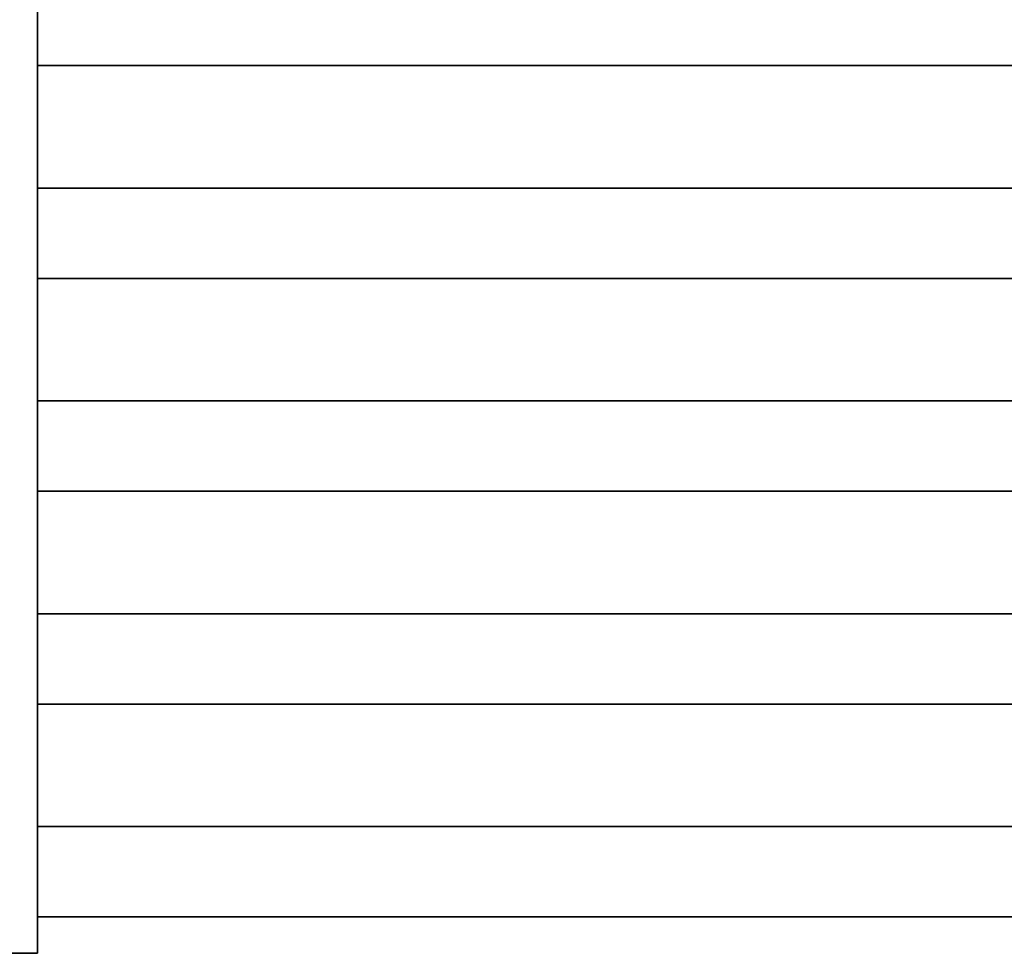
# Model space of a CAD drawing. Header units: millimetres. Extents: x 1279 to 58476, y -6899 to 74987.
# Tile 44 of 157: x 8734 to 9011, y -3573 to -3309. Entities that reach past the tile are written whole.
import ezdxf

# ---------------------------------------------------------------- set-up
doc = ezdxf.new("R2010")
doc.units = ezdxf.units.MM
doc.layers.add('UT_ZAŘÍZENÍ - OT', color=3, linetype='Continuous', lineweight=35)

msp = doc.modelspace()

# ---------------------------------------------------------------- linework, layer by layer
at = {"layer": 'UT_ZAŘÍZENÍ - OT', "linetype": 'Continuous'}
for p, q in [((8738.83, -1752.53), (8738.83, -3572.53)), ((9238.83, -3322.26), (8738.83, -3322.26)), ((9238.83, -3322.26), (8738.83, -3322.26)), ((9238.83, -3322.26), (8738.83, -3322.26)), ((9238.83, -3322.26), (8738.83, -3322.26)), ((9238.83, -3322.26), (8738.83, -3322.26)), ((9238.83, -3322.26), (8738.83, -3322.26)), ((9238.83, -3322.26), (8738.83, -3322.26)), ((9238.83, -3322.26), (8738.83, -3322.26)), ((9238.83, -3322.26), (8738.83, -3322.26)), ((9238.83, -3322.26), (8738.83, -3322.26)), ((9238.83, -3322.26), (8738.83, -3322.26)), ((9238.83, -3322.26), (8738.83, -3322.26)), ((9238.83, -3322.26), (8738.83, -3322.26)), ((9238.83, -3322.26), (8738.83, -3322.26)), ((9238.83, -3322.26), (8738.83, -3322.26)), ((9238.83, -3322.26), (8738.83, -3322.26)), ((9238.83, -3322.26), (8738.83, -3322.26)), ((9238.83, -3322.26), (8738.83, -3322.26)), ((9238.83, -3322.26), (8738.83, -3322.26)), ((9238.83, -3322.26), (8738.83, -3322.26)), ((9238.83, -3322.26), (8738.83, -3322.26)), ((9238.83, -3322.26), (8738.83, -3322.26)), ((9238.83, -3322.26), (8738.83, -3322.26)), ((9238.83, -3322.26), (8738.83, -3322.26)), ((9238.83, -3322.26), (8738.83, -3322.26)), ((9238.83, -3322.26), (8738.83, -3322.26)), ((9238.83, -3322.26), (8738.83, -3322.26)), ((9238.83, -3322.26), (8738.83, -3322.26)), ((9238.83, -3322.26), (8738.83, -3322.26)), ((9238.83, -3322.26), (8738.83, -3322.26)), ((9238.83, -3322.26), (8738.83, -3322.26)), ((9238.83, -3322.26), (8738.83, -3322.26)), ((9238.83, -3322.26), (8738.83, -3322.26)), ((9238.83, -3322.26), (8738.83, -3322.26)), ((9238.83, -3356.8), (8738.83, -3356.8)), ((9238.83, -3356.8), (8738.83, -3356.8)), ((9238.83, -3356.8), (8738.83, -3356.8)), ((9238.83, -3356.8), (8738.83, -3356.8)), ((9238.83, -3356.8), (8738.83, -3356.8)), ((9238.83, -3356.8), (8738.83, -3356.8)), ((9238.83, -3356.8), (8738.83, -3356.8)), ((9238.83, -3356.8), (8738.83, -3356.8)), ((9238.83, -3356.8), (8738.83, -3356.8)), ((9238.83, -3356.8), (8738.83, -3356.8)), ((9238.83, -3356.8), (8738.83, -3356.8)), ((9238.83, -3356.8), (8738.83, -3356.8)), ((9238.83, -3356.8), (8738.83, -3356.8)), ((9238.83, -3356.8), (8738.83, -3356.8)), ((9238.83, -3356.8), (8738.83, -3356.8)), ((9238.83, -3356.8), (8738.83, -3356.8)), ((9238.83, -3356.8), (8738.83, -3356.8)), ((9238.83, -3356.8), (8738.83, -3356.8)), ((9238.83, -3356.8), (8738.83, -3356.8)), ((9238.83, -3356.8), (8738.83, -3356.8)), ((9238.83, -3356.8), (8738.83, -3356.8)), ((9238.83, -3356.8), (8738.83, -3356.8)), ((9238.83, -3356.8), (8738.83, -3356.8)), ((9238.83, -3356.8), (8738.83, -3356.8)), ((9238.83, -3356.8), (8738.83, -3356.8)), ((9238.83, -3356.8), (8738.83, -3356.8)), ((9238.83, -3356.8), (8738.83, -3356.8)), ((9238.83, -3356.8), (8738.83, -3356.8)), ((9238.83, -3356.8), (8738.83, -3356.8)), ((9238.83, -3356.8), (8738.83, -3356.8)), ((9238.83, -3356.8), (8738.83, -3356.8)), ((9238.83, -3356.8), (8738.83, -3356.8)), ((9238.83, -3356.8), (8738.83, -3356.8)), ((9238.83, -3356.8), (8738.83, -3356.8)), ((9238.83, -3382.26), (8738.83, -3382.26)), ((9238.83, -3382.26), (8738.83, -3382.26)), ((9238.83, -3382.26), (8738.83, -3382.26)), ((9238.83, -3382.26), (8738.83, -3382.26)), ((9238.83, -3382.26), (8738.83, -3382.26)), ((9238.83, -3382.26), (8738.83, -3382.26)), ((9238.83, -3382.26), (8738.83, -3382.26)), ((9238.83, -3382.26), (8738.83, -3382.26)), ((9238.83, -3382.26), (8738.83, -3382.26)), ((9238.83, -3382.26), (8738.83, -3382.26)), ((9238.83, -3382.26), (8738.83, -3382.26)), ((9238.83, -3382.26), (8738.83, -3382.26)), ((9238.83, -3382.26), (8738.83, -3382.26)), ((9238.83, -3382.26), (8738.83, -3382.26)), ((9238.83, -3382.26), (8738.83, -3382.26)), ((9238.83, -3382.26), (8738.83, -3382.26)), ((9238.83, -3382.26), (8738.83, -3382.26)), ((9238.83, -3382.26), (8738.83, -3382.26)), ((9238.83, -3382.26), (8738.83, -3382.26)), ((9238.83, -3382.26), (8738.83, -3382.26)), ((9238.83, -3382.26), (8738.83, -3382.26)), ((9238.83, -3382.26), (8738.83, -3382.26)), ((9238.83, -3382.26), (8738.83, -3382.26)), ((9238.83, -3382.26), (8738.83, -3382.26)), ((9238.83, -3382.26), (8738.83, -3382.26)), ((9238.83, -3382.26), (8738.83, -3382.26)), ((9238.83, -3382.26), (8738.83, -3382.26)), ((9238.83, -3382.26), (8738.83, -3382.26)), ((9238.83, -3382.26), (8738.83, -3382.26)), ((9238.83, -3382.26), (8738.83, -3382.26)), ((9238.83, -3382.26), (8738.83, -3382.26)), ((9238.83, -3382.26), (8738.83, -3382.26)), ((9238.83, -3382.26), (8738.83, -3382.26)), ((9238.83, -3382.26), (8738.83, -3382.26)), ((9238.83, -3416.8), (8738.83, -3416.8)), ((9238.83, -3416.8), (8738.83, -3416.8)), ((9238.83, -3416.8), (8738.83, -3416.8)), ((9238.83, -3416.8), (8738.83, -3416.8)), ((9238.83, -3416.8), (8738.83, -3416.8)), ((9238.83, -3416.8), (8738.83, -3416.8)), ((9238.83, -3416.8), (8738.83, -3416.8)), ((9238.83, -3416.8), (8738.83, -3416.8)), ((9238.83, -3416.8), (8738.83, -3416.8)), ((9238.83, -3416.8), (8738.83, -3416.8)), ((9238.83, -3416.8), (8738.83, -3416.8)), ((9238.83, -3416.8), (8738.83, -3416.8)), ((9238.83, -3416.8), (8738.83, -3416.8)), ((9238.83, -3416.8), (8738.83, -3416.8)), ((9238.83, -3416.8), (8738.83, -3416.8)), ((9238.83, -3416.8), (8738.83, -3416.8)), ((9238.83, -3416.8), (8738.83, -3416.8)), ((9238.83, -3416.8), (8738.83, -3416.8)), ((9238.83, -3416.8), (8738.83, -3416.8)), ((9238.83, -3416.8), (8738.83, -3416.8)), ((9238.83, -3416.8), (8738.83, -3416.8)), ((9238.83, -3416.8), (8738.83, -3416.8)), ((9238.83, -3416.8), (8738.83, -3416.8)), ((9238.83, -3416.8), (8738.83, -3416.8)), ((9238.83, -3416.8), (8738.83, -3416.8)), ((9238.83, -3416.8), (8738.83, -3416.8)), ((9238.83, -3416.8), (8738.83, -3416.8)), ((9238.83, -3416.8), (8738.83, -3416.8)), ((9238.83, -3416.8), (8738.83, -3416.8)), ((9238.83, -3416.8), (8738.83, -3416.8)), ((9238.83, -3416.8), (8738.83, -3416.8)), ((9238.83, -3416.8), (8738.83, -3416.8)), ((9238.83, -3416.8), (8738.83, -3416.8)), ((9238.83, -3416.8), (8738.83, -3416.8)), ((9238.83, -3442.26), (8738.83, -3442.26)), ((9238.83, -3442.26), (8738.83, -3442.26)), ((9238.83, -3442.26), (8738.83, -3442.26)), ((9238.83, -3442.26), (8738.83, -3442.26)), ((9238.83, -3442.26), (8738.83, -3442.26)), ((9238.83, -3442.26), (8738.83, -3442.26)), ((9238.83, -3442.26), (8738.83, -3442.26)), ((9238.83, -3442.26), (8738.83, -3442.26)), ((9238.83, -3442.26), (8738.83, -3442.26)), ((9238.83, -3442.26), (8738.83, -3442.26)), ((9238.83, -3442.26), (8738.83, -3442.26)), ((9238.83, -3442.26), (8738.83, -3442.26)), ((9238.83, -3442.26), (8738.83, -3442.26)), ((9238.83, -3442.26), (8738.83, -3442.26)), ((9238.83, -3442.26), (8738.83, -3442.26)), ((9238.83, -3442.26), (8738.83, -3442.26)), ((9238.83, -3442.26), (8738.83, -3442.26)), ((9238.83, -3442.26), (8738.83, -3442.26)), ((9238.83, -3442.26), (8738.83, -3442.26)), ((9238.83, -3442.26), (8738.83, -3442.26)), ((9238.83, -3442.26), (8738.83, -3442.26)), ((9238.83, -3442.26), (8738.83, -3442.26)), ((9238.83, -3442.26), (8738.83, -3442.26)), ((9238.83, -3442.26), (8738.83, -3442.26)), ((9238.83, -3442.26), (8738.83, -3442.26)), ((9238.83, -3442.26), (8738.83, -3442.26)), ((9238.83, -3442.26), (8738.83, -3442.26)), ((9238.83, -3442.26), (8738.83, -3442.26)), ((9238.83, -3442.26), (8738.83, -3442.26)), ((9238.83, -3442.26), (8738.83, -3442.26)), ((9238.83, -3442.26), (8738.83, -3442.26)), ((9238.83, -3442.26), (8738.83, -3442.26)), ((9238.83, -3442.26), (8738.83, -3442.26)), ((9238.83, -3442.26), (8738.83, -3442.26)), ((9238.83, -3476.8), (8738.83, -3476.8)), ((9238.83, -3476.8), (8738.83, -3476.8)), ((9238.83, -3476.8), (8738.83, -3476.8)), ((9238.83, -3476.8), (8738.83, -3476.8)), ((9238.83, -3476.8), (8738.83, -3476.8)), ((9238.83, -3476.8), (8738.83, -3476.8)), ((9238.83, -3476.8), (8738.83, -3476.8)), ((9238.83, -3476.8), (8738.83, -3476.8)), ((9238.83, -3476.8), (8738.83, -3476.8)), ((9238.83, -3476.8), (8738.83, -3476.8)), ((9238.83, -3476.8), (8738.83, -3476.8)), ((9238.83, -3476.8), (8738.83, -3476.8)), ((9238.83, -3476.8), (8738.83, -3476.8)), ((9238.83, -3476.8), (8738.83, -3476.8)), ((9238.83, -3476.8), (8738.83, -3476.8)), ((9238.83, -3476.8), (8738.83, -3476.8)), ((9238.83, -3476.8), (8738.83, -3476.8)), ((9238.83, -3476.8), (8738.83, -3476.8)), ((9238.83, -3476.8), (8738.83, -3476.8)), ((9238.83, -3476.8), (8738.83, -3476.8)), ((9238.83, -3476.8), (8738.83, -3476.8)), ((9238.83, -3476.8), (8738.83, -3476.8)), ((9238.83, -3476.8), (8738.83, -3476.8)), ((9238.83, -3476.8), (8738.83, -3476.8)), ((9238.83, -3476.8), (8738.83, -3476.8)), ((9238.83, -3476.8), (8738.83, -3476.8)), ((9238.83, -3476.8), (8738.83, -3476.8)), ((9238.83, -3476.8), (8738.83, -3476.8)), ((9238.83, -3476.8), (8738.83, -3476.8)), ((9238.83, -3476.8), (8738.83, -3476.8)), ((9238.83, -3476.8), (8738.83, -3476.8)), ((9238.83, -3476.8), (8738.83, -3476.8)), ((9238.83, -3476.8), (8738.83, -3476.8)), ((9238.83, -3476.8), (8738.83, -3476.8)), ((9238.83, -3502.26), (8738.83, -3502.26)), ((9238.83, -3502.26), (8738.83, -3502.26)), ((9238.83, -3502.26), (8738.83, -3502.26)), ((9238.83, -3502.26), (8738.83, -3502.26)), ((9238.83, -3502.26), (8738.83, -3502.26)), ((9238.83, -3502.26), (8738.83, -3502.26)), ((9238.83, -3502.26), (8738.83, -3502.26)), ((9238.83, -3502.26), (8738.83, -3502.26)), ((9238.83, -3502.26), (8738.83, -3502.26)), ((9238.83, -3502.26), (8738.83, -3502.26)), ((9238.83, -3502.26), (8738.83, -3502.26)), ((9238.83, -3502.26), (8738.83, -3502.26)), ((9238.83, -3502.26), (8738.83, -3502.26)), ((9238.83, -3502.26), (8738.83, -3502.26)), ((9238.83, -3502.26), (8738.83, -3502.26)), ((9238.83, -3502.26), (8738.83, -3502.26)), ((9238.83, -3502.26), (8738.83, -3502.26)), ((9238.83, -3502.26), (8738.83, -3502.26)), ((9238.83, -3502.26), (8738.83, -3502.26)), ((9238.83, -3502.26), (8738.83, -3502.26)), ((9238.83, -3502.26), (8738.83, -3502.26)), ((9238.83, -3502.26), (8738.83, -3502.26)), ((9238.83, -3502.26), (8738.83, -3502.26)), ((9238.83, -3502.26), (8738.83, -3502.26)), ((9238.83, -3502.26), (8738.83, -3502.26)), ((9238.83, -3502.26), (8738.83, -3502.26)), ((9238.83, -3502.26), (8738.83, -3502.26)), ((9238.83, -3502.26), (8738.83, -3502.26)), ((9238.83, -3502.26), (8738.83, -3502.26)), ((9238.83, -3502.26), (8738.83, -3502.26)), ((9238.83, -3502.26), (8738.83, -3502.26)), ((9238.83, -3502.26), (8738.83, -3502.26)), ((9238.83, -3502.26), (8738.83, -3502.26)), ((9238.83, -3502.26), (8738.83, -3502.26)), ((8738.83, -3522.53), (8738.83, -3522.53)), ((8738.83, -3536.8), (8738.83, -3531.53)), ((8738.83, -3531.53), (8738.83, -3536.8)), ((8738.83, -3536.8), (8738.83, -3531.53)), ((8738.83, -3531.53), (8738.83, -3536.8)), ((8738.83, -3536.8), (8738.83, -3531.53)), ((8738.83, -3531.53), (8738.83, -3536.8)), ((8738.83, -3536.8), (8738.83, -3531.53)), ((8738.83, -3531.53), (8738.83, -3536.8)), ((8738.83, -3536.8), (8738.83, -3531.53)), ((8738.83, -3531.53), (8738.83, -3536.8)), ((8738.83, -3536.8), (8738.83, -3531.53)), ((8738.83, -3531.53), (8738.83, -3536.8)), ((8738.83, -3536.8), (8738.83, -3531.53)), ((8738.83, -3531.53), (8738.83, -3536.8)), ((8738.83, -3536.8), (8738.83, -3531.53)), ((8738.83, -3531.53), (8738.83, -3536.8)), ((8738.83, -3536.8), (8738.83, -3531.53)), ((8738.83, -3531.53), (8738.83, -3536.8)), ((8738.83, -3536.8), (8738.83, -3531.53)), ((8738.83, -3531.53), (8738.83, -3536.8)), ((8738.83, -3536.8), (8738.83, -3531.53)), ((8738.83, -3531.53), (8738.83, -3536.8)), ((8738.83, -3536.8), (8738.83, -3531.53)), ((8738.83, -3531.53), (8738.83, -3536.8)), ((8738.83, -3536.8), (8738.83, -3531.53)), ((8738.83, -3531.53), (8738.83, -3536.8)), ((8738.83, -3536.8), (8738.83, -3531.53)), ((8738.83, -3531.53), (8738.83, -3536.8)), ((8738.83, -3536.8), (8738.83, -3531.53)), ((8738.83, -3531.53), (8738.83, -3536.8)), ((8738.83, -3536.8), (8738.83, -3531.53)), ((8738.83, -3531.53), (8738.83, -3536.8)), ((8738.83, -3536.8), (8738.83, -3531.53)), ((8738.83, -3531.53), (8738.83, -3536.8)), ((9238.83, -3536.8), (8738.83, -3536.8)), ((9238.83, -3536.8), (8738.83, -3536.8)), ((8738.83, -3549.53), (8738.83, -3536.8)), ((8738.83, -3536.8), (8738.83, -3549.53)), ((9238.83, -3536.8), (8738.83, -3536.8)), ((9238.83, -3536.8), (8738.83, -3536.8)), ((8738.83, -3549.53), (8738.83, -3536.8)), ((8738.83, -3536.8), (8738.83, -3549.53)), ((9238.83, -3536.8), (8738.83, -3536.8)), ((9238.83, -3536.8), (8738.83, -3536.8)), ((8738.83, -3549.53), (8738.83, -3536.8)), ((8738.83, -3536.8), (8738.83, -3549.53)), ((9238.83, -3536.8), (8738.83, -3536.8)), ((9238.83, -3536.8), (8738.83, -3536.8)), ((8738.83, -3549.53), (8738.83, -3536.8)), ((8738.83, -3536.8), (8738.83, -3549.53)), ((9238.83, -3536.8), (8738.83, -3536.8)), ((9238.83, -3536.8), (8738.83, -3536.8)), ((8738.83, -3549.53), (8738.83, -3536.8)), ((8738.83, -3536.8), (8738.83, -3549.53)), ((9238.83, -3536.8), (8738.83, -3536.8)), ((9238.83, -3536.8), (8738.83, -3536.8)), ((8738.83, -3549.53), (8738.83, -3536.8)), ((8738.83, -3536.8), (8738.83, -3549.53)), ((9238.83, -3536.8), (8738.83, -3536.8)), ((9238.83, -3536.8), (8738.83, -3536.8)), ((8738.83, -3549.53), (8738.83, -3536.8)), ((8738.83, -3536.8), (8738.83, -3549.53)), ((9238.83, -3536.8), (8738.83, -3536.8)), ((9238.83, -3536.8), (8738.83, -3536.8)), ((8738.83, -3549.53), (8738.83, -3536.8)), ((8738.83, -3536.8), (8738.83, -3549.53)), ((9238.83, -3536.8), (8738.83, -3536.8)), ((9238.83, -3536.8), (8738.83, -3536.8)), ((8738.83, -3549.53), (8738.83, -3536.8)), ((8738.83, -3536.8), (8738.83, -3549.53)), ((9238.83, -3536.8), (8738.83, -3536.8)), ((9238.83, -3536.8), (8738.83, -3536.8)), ((8738.83, -3549.53), (8738.83, -3536.8)), ((8738.83, -3536.8), (8738.83, -3549.53)), ((9238.83, -3536.8), (8738.83, -3536.8)), ((9238.83, -3536.8), (8738.83, -3536.8)), ((8738.83, -3549.53), (8738.83, -3536.8)), ((8738.83, -3536.8), (8738.83, -3549.53)), ((9238.83, -3536.8), (8738.83, -3536.8)), ((9238.83, -3536.8), (8738.83, -3536.8)), ((8738.83, -3549.53), (8738.83, -3536.8)), ((8738.83, -3536.8), (8738.83, -3549.53)), ((9238.83, -3536.8), (8738.83, -3536.8)), ((9238.83, -3536.8), (8738.83, -3536.8)), ((8738.83, -3549.53), (8738.83, -3536.8)), ((8738.83, -3536.8), (8738.83, -3549.53)), ((9238.83, -3536.8), (8738.83, -3536.8)), ((9238.83, -3536.8), (8738.83, -3536.8)), ((8738.83, -3549.53), (8738.83, -3536.8)), ((8738.83, -3536.8), (8738.83, -3549.53)), ((9238.83, -3536.8), (8738.83, -3536.8)), ((9238.83, -3536.8), (8738.83, -3536.8)), ((8738.83, -3549.53), (8738.83, -3536.8)), ((8738.83, -3536.8), (8738.83, -3549.53)), ((9238.83, -3536.8), (8738.83, -3536.8)), ((9238.83, -3536.8), (8738.83, -3536.8)), ((8738.83, -3549.53), (8738.83, -3536.8)), ((8738.83, -3536.8), (8738.83, -3549.53)), ((9238.83, -3536.8), (8738.83, -3536.8)), ((9238.83, -3536.8), (8738.83, -3536.8)), ((8738.83, -3549.53), (8738.83, -3536.8)), ((8738.83, -3536.8), (8738.83, -3549.53)), ((8738.83, -3549.53), (8738.83, -3562.26)), ((8738.83, -3562.26), (8738.83, -3549.53)), ((8738.83, -3549.53), (8738.83, -3562.26)), ((8738.83, -3562.26), (8738.83, -3549.53)), ((8738.83, -3549.53), (8738.83, -3562.26)), ((8738.83, -3562.26), (8738.83, -3549.53)), ((8738.83, -3549.53), (8738.83, -3562.26)), ((8738.83, -3562.26), (8738.83, -3549.53)), ((8738.83, -3549.53), (8738.83, -3562.26)), ((8738.83, -3562.26), (8738.83, -3549.53)), ((8738.83, -3549.53), (8738.83, -3562.26)), ((8738.83, -3562.26), (8738.83, -3549.53)), ((8738.83, -3549.53), (8738.83, -3562.26)), ((8738.83, -3562.26), (8738.83, -3549.53)), ((8738.83, -3549.53), (8738.83, -3562.26)), ((8738.83, -3562.26), (8738.83, -3549.53)), ((8738.83, -3549.53), (8738.83, -3562.26)), ((8738.83, -3562.26), (8738.83, -3549.53)), ((8738.83, -3549.53), (8738.83, -3562.26)), ((8738.83, -3562.26), (8738.83, -3549.53)), ((8738.83, -3549.53), (8738.83, -3562.26)), ((8738.83, -3562.26), (8738.83, -3549.53)), ((8738.83, -3549.53), (8738.83, -3562.26)), ((8738.83, -3562.26), (8738.83, -3549.53)), ((8738.83, -3549.53), (8738.83, -3562.26)), ((8738.83, -3562.26), (8738.83, -3549.53)), ((8738.83, -3549.53), (8738.83, -3562.26)), ((8738.83, -3562.26), (8738.83, -3549.53)), ((8738.83, -3549.53), (8738.83, -3562.26)), ((8738.83, -3562.26), (8738.83, -3549.53)), ((8738.83, -3549.53), (8738.83, -3562.26)), ((8738.83, -3562.26), (8738.83, -3549.53)), ((8738.83, -3549.53), (8738.83, -3562.26)), ((8738.83, -3562.26), (8738.83, -3549.53)), ((9238.83, -3562.26), (8738.83, -3562.26)), ((9238.83, -3562.26), (8738.83, -3562.26)), ((8738.83, -3562.26), (8738.83, -3567.53)), ((8738.83, -3567.53), (8738.83, -3562.26)), ((9238.83, -3562.26), (8738.83, -3562.26)), ((9238.83, -3562.26), (8738.83, -3562.26)), ((8738.83, -3562.26), (8738.83, -3567.53)), ((8738.83, -3567.53), (8738.83, -3562.26)), ((9238.83, -3562.26), (8738.83, -3562.26)), ((9238.83, -3562.26), (8738.83, -3562.26)), ((8738.83, -3562.26), (8738.83, -3567.53)), ((8738.83, -3567.53), (8738.83, -3562.26)), ((9238.83, -3562.26), (8738.83, -3562.26)), ((9238.83, -3562.26), (8738.83, -3562.26)), ((8738.83, -3562.26), (8738.83, -3567.53)), ((8738.83, -3567.53), (8738.83, -3562.26)), ((9238.83, -3562.26), (8738.83, -3562.26)), ((9238.83, -3562.26), (8738.83, -3562.26)), ((8738.83, -3562.26), (8738.83, -3567.53)), ((8738.83, -3567.53), (8738.83, -3562.26)), ((9238.83, -3562.26), (8738.83, -3562.26)), ((9238.83, -3562.26), (8738.83, -3562.26)), ((8738.83, -3562.26), (8738.83, -3567.53)), ((8738.83, -3567.53), (8738.83, -3562.26)), ((9238.83, -3562.26), (8738.83, -3562.26)), ((9238.83, -3562.26), (8738.83, -3562.26)), ((8738.83, -3562.26), (8738.83, -3567.53)), ((8738.83, -3567.53), (8738.83, -3562.26)), ((9238.83, -3562.26), (8738.83, -3562.26)), ((9238.83, -3562.26), (8738.83, -3562.26)), ((8738.83, -3562.26), (8738.83, -3567.53)), ((8738.83, -3567.53), (8738.83, -3562.26)), ((9238.83, -3562.26), (8738.83, -3562.26)), ((9238.83, -3562.26), (8738.83, -3562.26)), ((8738.83, -3562.26), (8738.83, -3567.53)), ((8738.83, -3567.53), (8738.83, -3562.26)), ((9238.83, -3562.26), (8738.83, -3562.26)), ((9238.83, -3562.26), (8738.83, -3562.26)), ((8738.83, -3562.26), (8738.83, -3567.53)), ((8738.83, -3567.53), (8738.83, -3562.26)), ((9238.83, -3562.26), (8738.83, -3562.26)), ((9238.83, -3562.26), (8738.83, -3562.26)), ((8738.83, -3562.26), (8738.83, -3567.53)), ((8738.83, -3567.53), (8738.83, -3562.26)), ((9238.83, -3562.26), (8738.83, -3562.26)), ((9238.83, -3562.26), (8738.83, -3562.26)), ((8738.83, -3562.26), (8738.83, -3567.53)), ((8738.83, -3567.53), (8738.83, -3562.26)), ((9238.83, -3562.26), (8738.83, -3562.26)), ((9238.83, -3562.26), (8738.83, -3562.26)), ((8738.83, -3562.26), (8738.83, -3567.53)), ((8738.83, -3567.53), (8738.83, -3562.26)), ((9238.83, -3562.26), (8738.83, -3562.26)), ((9238.83, -3562.26), (8738.83, -3562.26)), ((8738.83, -3562.26), (8738.83, -3567.53)), ((8738.83, -3567.53), (8738.83, -3562.26)), ((9238.83, -3562.26), (8738.83, -3562.26)), ((9238.83, -3562.26), (8738.83, -3562.26)), ((8738.83, -3562.26), (8738.83, -3567.53)), ((8738.83, -3567.53), (8738.83, -3562.26)), ((9238.83, -3562.26), (8738.83, -3562.26)), ((9238.83, -3562.26), (8738.83, -3562.26)), ((8738.83, -3562.26), (8738.83, -3567.53)), ((8738.83, -3567.53), (8738.83, -3562.26)), ((9238.83, -3562.26), (8738.83, -3562.26)), ((9238.83, -3562.26), (8738.83, -3562.26)), ((8738.83, -3562.26), (8738.83, -3567.53)), ((8738.83, -3567.53), (8738.83, -3562.26)), ((8738.83, -3572.53), (8688.83, -3572.53)), ((8738.83, -3572.53), (8738.83, -3572.53))]:
    msp.add_line(p, q, dxfattribs=at)

doc.saveas('drawing.dxf')
